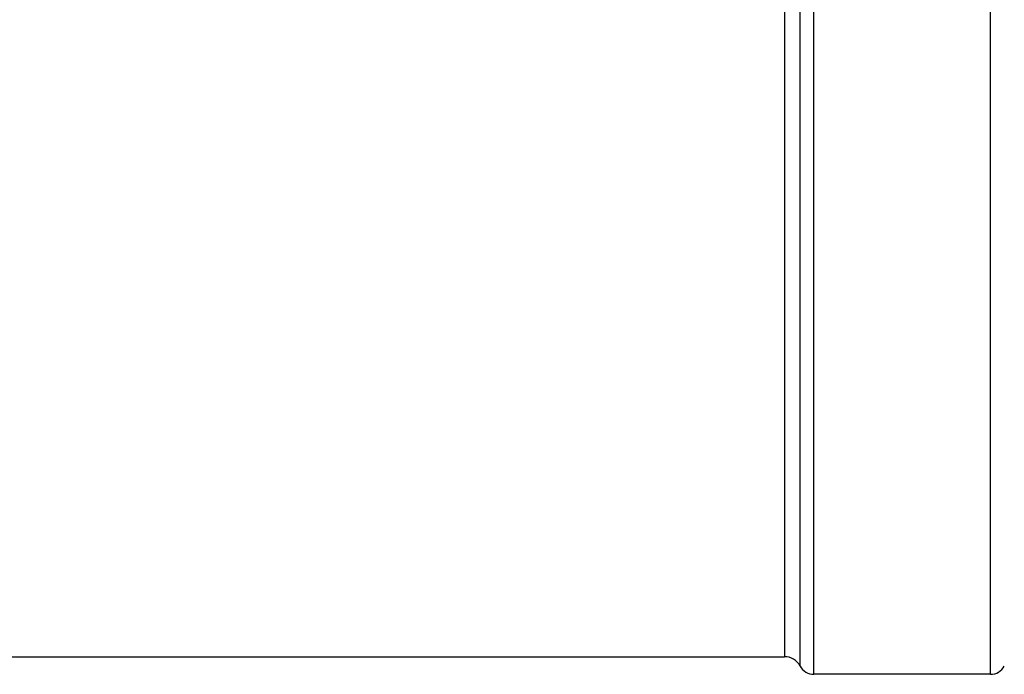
# Model space of a CAD drawing. Header units: millimetres. Extents: x 0 to 594, y 0 to 420.
# Tile 8 of 34: x 266 to 299, y 210 to 233. Entities that reach past the tile are written whole.
import ezdxf

# ---------------------------------------------------------------- set-up
doc = ezdxf.new("R2010")
doc.units = ezdxf.units.MM
doc.header["$LTSCALE"] = 32.67
doc.layers.get('0').update_dxf_attribs({"linetype": 'CONTINUOUS'})
doc.layers.add('AXES_REF', color=7, linetype='CONTINUOUS')

msp = doc.modelspace()

# ---------------------------------------------------------------- linework, layer by layer
at = {"color": 7, "linetype": 'Continuous'}
msp.add_line((260.228, 210.928), (291.932, 210.928), dxfattribs=at)
at = {"layer": 'AXES_REF', "color": 9, "linetype": 'Continuous'}
for p, q in [((292.932, 210.328), (292.932, 257.808)), ((298.932, 210.328), (298.932, 257.808)), ((292.461, 210.61), (292.461, 257.525)), ((291.932, 257.208), (291.932, 210.928))]:
    msp.add_line(p, q, dxfattribs=at)
at = {"layer": 'AXES_REF', "color": 7, "linetype": 'Continuous'}
msp.add_line((298.932, 210.328), (292.932, 210.328), dxfattribs=at)
for centre, radius, start, end in [((291.932, 210.328), 0.6, 28.0725, 90), ((292.932, 210.861), 0.533, 208.0725, 270), ((298.932, 210.861), 0.533, 270, 331.9275)]:
    msp.add_arc(centre, radius, start, end, dxfattribs=at)

doc.saveas('drawing.dxf')
